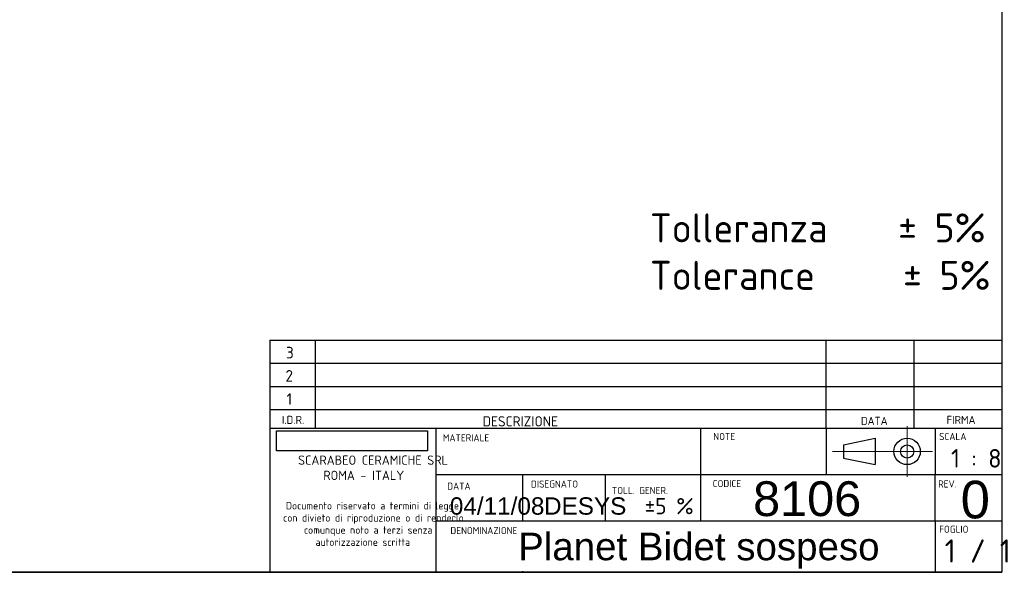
# Model space of a CAD drawing. Header units: millimetres. Extents: x 87 to 2279, y 58 to 1623.
# Tile 3 of 4: x 920 to 2279, y 58 to 821. Entities that reach past the tile are written whole.
import ezdxf
from ezdxf.enums import TextEntityAlignment as Align
from ezdxf.lldxf.tags import DXFTag

# ---------------------------------------------------------------- set-up
doc = ezdxf.new("R2010")
doc.units = ezdxf.units.MM
for name, color, linetype in [('1', 7, 'Continuous'), ('Default', 7, 'Continuous'), ('Predefinito', 7, 'Continuous')]:
    doc.layers.add(name, color=color, linetype=linetype)
doc.styles.add('SEACAD_arial_ttf', font='arial.ttf')
doc.styles.add('SEACAD_seiso_ttf', font='seiso.ttf')
doc.styles.add('SEACAD_seiso_ttfB', font='seiso.ttf')
doc.styles.add('SEACAD_seiso_ttfBI', font='seiso.ttf')
tags = doc.linetypes.add('CENTER2', pattern=[28.575, 19.05, -3.175, 3.175, -3.175]).pattern_tags.tags
tags[10:11] = [DXFTag(74, 4), DXFTag(75, 0), DXFTag(340, '0'), DXFTag(46, 0.0), DXFTag(50, 0.0), DXFTag(44, 0.0), DXFTag(45, 0.0)]
tags[8:9] = [DXFTag(74, 4), DXFTag(75, 0), DXFTag(340, '0'), DXFTag(46, 0.0), DXFTag(50, 0.0), DXFTag(44, 0.0), DXFTag(45, 0.0)]
tags[6:7] = [DXFTag(74, 4), DXFTag(75, 0), DXFTag(340, '0'), DXFTag(46, 0.0), DXFTag(50, 0.0), DXFTag(44, 0.0), DXFTag(45, 0.0)]
tags[4:5] = [DXFTag(74, 4), DXFTag(75, 0), DXFTag(340, '0'), DXFTag(46, 0.0), DXFTag(50, 0.0), DXFTag(44, 0.0), DXFTag(45, 0.0)]
picture_1 = doc.add_image_def('image1.jpg', size_in_pixel=(300, 40))

# ---------------------------------------------------------------- blocks, each defined once
blk = doc.blocks.new('SEANNOT_GROUP7')
at = {"layer": 'Default', "color": 7, "linetype": 'Continuous', "lineweight": 0, "style": 'SEACAD_arial_ttf'}
blk.add_text('04/11/08', height=24, dxfattribs=at).set_placement((1513.5, 161.8), align=Align.TOP_LEFT)
blk = doc.blocks.new('SEANNOT_GROUP8')
at = {"layer": 'Default', "color": 7, "linetype": 'Continuous', "lineweight": 0, "style": 'SEACAD_seiso_ttfB'}
blk.add_text('1 / 1', height=32, dxfattribs=at).set_placement((2196.2, 103.7), align=Align.TOP_LEFT)
blk = doc.blocks.new('SEANNOT_GROUP9')
at = {"layer": 'Predefinito', "color": 136, "linetype": 'CENTER2', "lineweight": 9}
for p, q in [((2144.4, 260.1), (2144.4, 190.1)), ((2179.4, 225.1), (2109.4, 225.1))]:
    blk.add_line(p, q, dxfattribs=at)
blk = doc.blocks.new('SEANNOT_GROUP10')
at = {"layer": 'Predefinito', "color": 136, "linetype": 'CENTER2', "lineweight": 9}
blk.add_line((2116.7, 225.1), (2041.4, 225.1), dxfattribs=at)
blk = doc.blocks.new('SEANNOT_GROUP11')
at = {"layer": 'Predefinito', "color": 7, "linetype": 'Continuous', "lineweight": 0, "style": 'SEACAD_arial_ttf'}
blk.add_text('Planet Bidet sospeso', height=38, dxfattribs=at).set_placement((1607.7, 112.9), align=Align.TOP_LEFT)
blk = doc.blocks.new('SEANNOT_GROUP13')
at = {"layer": 'Predefinito', "color": 7, "linetype": 'Continuous', "lineweight": 0, "style": 'SEACAD_arial_ttf'}
blk.add_text('DESYS', height=24, dxfattribs=at).set_placement((1643.4, 161.8), align=Align.TOP_LEFT)
blk = doc.blocks.new('SEANNOT_GROUP15')
at = {"layer": 'Predefinito', "color": 7, "linetype": 'Continuous', "lineweight": 0, "style": 'SEACAD_arial_ttf'}
blk.add_text('8106', height=48, dxfattribs=at).set_placement((1931.9, 183.9), align=Align.TOP_LEFT)
blk = doc.blocks.new('SEANNOT_GROUP16')
at = {"layer": 'Predefinito', "color": 7, "linetype": 'Continuous', "lineweight": 0, "style": 'SEACAD_arial_ttf'}
blk.add_text('0', height=52, dxfattribs=at).set_placement((2218.3, 184.7), align=Align.TOP_LEFT)

msp = doc.modelspace()

# ---------------------------------------------------------------- linework, layer by layer
at = {"layer": '1', "color": 7, "linetype": 'Continuous'}
for p, q in [((2274.9, 1622.8), (2274.9, 58.3)), ((1265, 378.8), (2274.9, 378.8)), ((2032.7, 257.2), (2032.7, 378.8)), ((2154.3, 257.2), (2154.3, 378.8)), ((1265, 346.8), (2274.9, 346.8)), ((1265, 314.8), (2274.9, 314.8)), ((1265, 282.8), (2274.9, 282.8)), ((1265, 257.2), (2274.9, 257.2)), ((2032.7, 257.2), (2032.7, 193.2)), ((2183.1, 257.2), (2183.1, 193.2)), ((2056.8, 234.2), (2100.3, 243.3)), ((2056.8, 234.2), (2056.8, 216)), ((2100.3, 243.3), (2100.3, 206.9)), ((2056.8, 216), (2100.3, 206.9)), ((1494.2, 193.2), (2274.9, 193.2)), ((2183.1, 129.2), (2183.1, 193.2)), ((1494.2, 129.2), (2274.9, 129.2)), ((2183.1, 129.2), (2183.1, 59.8)), ((2274.9, 58.3), (86.9, 58.3)), ((710.3, 58.5), (2274.9, 58.5))]:
    msp.add_line(p, q, dxfattribs=at)
for radius in [18.2, 9.12]:
    msp.add_circle((2144.4, 225.1), radius, dxfattribs=at)
at = {"layer": 'Predefinito', "color": 7, "linetype": 'Continuous'}
for p, q in [((1265, 378.8), (1265, 59.6)), ((1327.5, 378.8), (1327.5, 257.2)), ((1494.2, 257.2), (1494.2, 59.6)), ((1859.5, 257.2), (1859.5, 129.2)), ((1613.7, 193.2), (1613.7, 129.2)), ((1727.7, 193.2), (1727.7, 129.2)), ((1613.7, 59.8), (1613.7, 59.6))]:
    msp.add_line(p, q, dxfattribs=at)

# ---------------------------------------------------------------- block references
at = {"layer": 'Default'}
for name in ['SEANNOT_GROUP7', 'SEANNOT_GROUP8']:
    msp.add_blockref(name, (0, 0), dxfattribs=at)
at = {"layer": 'Predefinito'}
for name in ['SEANNOT_GROUP9', 'SEANNOT_GROUP10', 'SEANNOT_GROUP15', 'SEANNOT_GROUP16', 'SEANNOT_GROUP13', 'SEANNOT_GROUP11']:
    msp.add_blockref(name, (0, 0), dxfattribs=at)

# ---------------------------------------------------------------- texts
at = {"layer": '1', "color": 7, "linetype": 'Continuous', "style": 'SEACAD_seiso_ttf'}
for s, height, p in [('MATERIALE', 9.79, (1503.8, 248.9)), ('NOTE', 9.79, (1877, 250.6)), ('SCALA', 9.79, (2188.6, 250.6)), ('1 : 8', 25.6, (2205, 228.4)), ('DATA', 9.79, (1509.9, 182.1)), ('DISEGNATO', 9.79, (1625.5, 185)), ('CODICE', 9.79, (1876.2, 185.6)), ('REV.', 9.79, (2187.2, 185.1)), ('TOLL. GENER.', 9.792, (1737.1, 176.1)), ('±5 %', 22.4, (1782.3, 160.8)), ('FOGLIO', 9.79, (2188.6, 122.6)), ('DENOMINAZIONE', 9.767, (1514.3, 120.8))]:
    msp.add_text(s, height=height, dxfattribs=at).set_placement(p, align=Align.TOP_LEFT)
at = {"layer": 'Default', "color": 7, "linetype": 'Continuous', "style": 'SEACAD_seiso_ttf'}
for s, p in [('Tolleranza    ± 5%', (1789.6, 553.7)), ('Tolerance     ± 5%', (1789.6, 488.2))]:
    msp.add_text(s, height=40, dxfattribs=at).set_placement(p, align=Align.TOP_LEFT)
at = {"layer": 'Predefinito', "color": 7, "linetype": 'Continuous'}
for s, height, style, p in [('3', 16, 'SEACAD_seiso_ttf', (1287.4, 369.5)), ('2', 16, 'SEACAD_seiso_ttf', (1286.7, 337.5)), ('1', 16, 'SEACAD_seiso_ttf', (1288.3, 305.5)), ('I.D.R.', 11.2, 'SEACAD_seiso_ttf', (1281.7, 274.3)), ('DESCRIZIONE', 14, 'SEACAD_seiso_ttf', (1558.8, 273.7)), ('DATA', 11.2, 'SEACAD_seiso_ttf', (2080.7, 272.9)), ('FIRMA', 11.2, 'SEACAD_seiso_ttf', (2198.8, 274.3)), ('SCARABEO CERAMICHE SRL', 12.8, 'SEACAD_seiso_ttfBI', (1304.1, 219.5)), ('ROMA - ITALY', 12.8, 'SEACAD_seiso_ttfBI', (1338.9, 198.5)), ('Documento riservato a termini di legge', 10.24, 'SEACAD_seiso_ttf', (1287.3, 155.3)), ('con divieto di riproduzione o di renderlo', 10.24, 'SEACAD_seiso_ttf', (1283.4, 138.5)), ('comunque noto a terzi senza ', 10.24, 'SEACAD_seiso_ttf', (1312.1, 121.8)), ('autorizzazione scritta', 10.24, 'SEACAD_seiso_ttf', (1328.2, 105))]:
    msp.add_text(s, height=height, dxfattribs=dict(at, style=style)).set_placement(p, align=Align.TOP_LEFT)

# ---------------------------------------------------------------- pictures from other files: only their frames are drawn
image = msp.add_image(picture_1, insert=(1274.3, 225.8), size_in_units=(208.2, 27.8))

doc.saveas('drawing.dxf')
